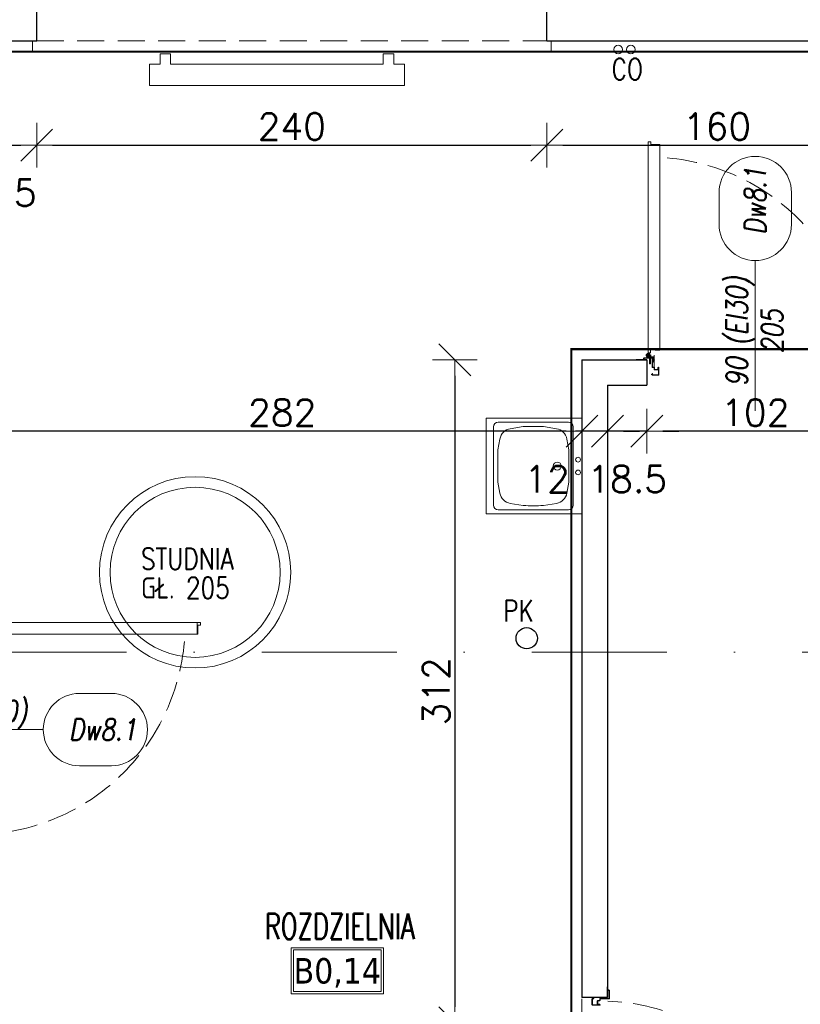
# Model space of a CAD drawing. Header units: millimetres. Extents: x 23192 to 177760, y -399809 to -79279.
# Tile 119 of 256: x 50813 to 51180, y -194805 to -194342. Entities that reach past the tile are written whole.
import ezdxf
from ezdxf.enums import TextEntityAlignment as Align

# ---------------------------------------------------------------- set-up
doc = ezdxf.new("R2010")
doc.units = ezdxf.units.MM
for name, pattern in [('2_3', [1, 0.5, -0.5]), ('CARKOVANA', [7.5, 5, -2.5]), ('CENTER', [0.6, 0.375, -0.075, 0.075, -0.075]), ('DASHDOT', [25.4, 12.7, -6.35, 0, -6.35]), ('HIDDEN', [9.525, 6.35, -3.175]), ('Hidden Line', [391.222223, 282.222223, -109]), ('HIDDEN2', [4.7625, 3.175, -1.5875])]:
    doc.linetypes.add(name, pattern=pattern)
doc.layers.get('0').update_dxf_attribs({"lineweight": 0})
for name, color, linetype, lineweight in [('!! 0_ Istn-sciany', 3, 'Continuous', 30), ('!! 0_ Istn-widok', 1, 'Continuous', 15), ('!! 0_Istn-armatura', 6, 'Continuous', 9), ('!! 0_Istn-cienka', 4, 'Continuous', 9), ('!! 0_Opis_pom', 9, 'Continuous', 13), ('!! 1  WYDZIELENIE PPOŻ', 252, 'Continuous', 0), ('!! 1_drzwi-linia', 213, 'Continuous', 5), ('!! 2_drzwi opis', 151, 'Continuous', 9), ('!! wymiary osi', 250, 'Continuous', 9), ('0-osie-liniA', 14, 'DASHDOT', 5)]:
    doc.layers.add(name, color=color, linetype=linetype, lineweight=lineweight)
doc.layers.add('!! 0_Istn-grzejniki', color=7, linetype='Continuous', lineweight=0, plot=False)
doc.layers.add('!! 0_opis pionów', color=4, linetype='Continuous')
doc.layers.add('!! 1_Wyburzenia', color=252, linetype='CARKOVANA', lineweight=13, true_color=0x696969)
doc.styles.add('50', font='ROMANS.shx', dxfattribs={"width": 0.8, "height": 10})
doc.styles.add('ARCHETYP', font='romans.shx', dxfattribs={"height": 15})
doc.styles.add('ARIAL', font='tahoma.ttf')
doc.styles.add('TXT', font='simplex.shx')
doc.dimstyles.new('DIM50', dxfattribs={"dimscale": 5, "dimtxt": 2.5, "dimasz": 1.5, "dimexe": 0, "dimexo": 0, "dimgap": 0.5, "dimtad": 1, "dimdec": 4, "dimrnd": 0.5, "dimdsep": 46, "dimtxsty": 'TXT', "dimblk1": 'TICK1', "dimblk2": 'TICK1', "dimsah": 1, "dimcen": 0, "dimse1": 1, "dimse2": 1, "dimclrd": 1, "dimclre": 7, "dimclrt": 9, "dimadec": 0, "dimazin": 0, "dimtfac": 1, "dimtdec": 4, "dimtmove": 2, "dimatfit": 3, "dimldrblk": 'TICK1', "dimfxl": 1, "dimtolj": 1, "dimarcsym": 0})

# ---------------------------------------------------------------- blocks, each defined once
blk = doc.blocks.new('A$C04090CF1')
for p, q in [((0, 60), (60, 60)), ((0, 0), (0, 60)), ((60, 60), (60, 0)), ((2.5, 8.5), (2.5, 52.5)), ((54.5, 55.5), (5.5, 55.5)), ((13.04, 51.51), (19.82, 52.74)), ((46.96, 51.51), (40.18, 52.74)), ((57.5, 8.5), (57.5, 52.5)), ((5.22, 36.82), (6.58, 44.95)), ((54.78, 36.82), (53.42, 44.95)), ((6.58, 16.05), (5.22, 24.18)), ((53.42, 16.05), (54.78, 24.18)), ((19.82, 8.26), (13.04, 9.49)), ((40.18, 8.26), (46.96, 9.49)), ((60, 0), (0, 0)), ((54.5, 5.5), (5.5, 5.5))]:
    blk.add_line(p, q)
for points in [[(19.82, 52.74), (40.18, 52.74)], [(19.82, 8.26), (40.18, 8.26)]]:
    blk.add_lwpolyline(points)
for centre, radius in [((30, 15.5), 2.5), ((26, 2.48), 1.5), ((34, 2.48), 1.5)]:
    blk.add_circle(centre, radius)
for centre, radius, start, end in [((5.5, 52.5), 3, 90, 180), ((14.47, 43.64), 8, 100.30485, 170.53768), ((45.53, 43.64), 8, 9.46232, 79.69515), ((54.5, 52.5), 3, 0, 90), ((188.36, 30.5), 183.25, 178.0251, 181.9749), ((-128.36, 30.5), 183.25, 358.0251, 1.9749), ((14.47, 17.36), 8, 189.46232, 259.69515), ((45.53, 17.36), 8, 280.30485, 350.53768), ((5.5, 8.5), 3, 180, 270), ((54.5, 8.5), 3, 270, 0)]:
    blk.add_arc(centre, radius, start, end)
blk = doc.blocks.new('A$C1F8E0840')
at = {"linetype": 'Continuous', "xscale": 0.75, "yscale": 0.75, "zscale": 0.75}
blk.add_blockref('A$C04090CF1', (-22.5, 0), dxfattribs=at)
blk = doc.blocks.new('BLOK OSI')
at = {"layer": '0-osie-liniA', "ltscale": 5}
blk.add_lwpolyline([(48639.25763, -194702.0883), (55442.2848, -194702.0883)], dxfattribs=at)
blk = doc.blocks.new('1_ok-opis')
blk.add_line((0, 111.61), (0, 50))
for points in [[(-17, 128.61), (-17, 143.61)], [(17, 128.61), (17, 143.61)]]:
    blk.add_lwpolyline(points)
for centre, start, end in [((0, 143.61), 0, 180), ((0, 128.61), 180, 0)]:
    blk.add_arc(centre, 17, start, end)
at = {"style": 'ARCHETYP'}
for tag, height, rotation, p in [('NR', 12, 90, (0, 136.9)), ('NR', 12, 270, (0, 136.9)), ('SZEROKOŚĆ', 10, 90, (-8, 78.29)), ('SZEROKOŚĆ', 10, 270, (8, 78.29)), ('WYSOKOŚĆ', 10, 270, (-8, 78.29)), ('WYSOKOŚĆ', 10, 90, (8, 78.29))]:
    blk.add_attdef(tag, text='', height=height, rotation=rotation, dxfattribs=at).set_placement(p, align=Align.MIDDLE)
blk = doc.blocks.new('TICK1')
at = {"color": 0}
for p, q in [((0, -1.4), (0, 1.4)), ((0, 0), (-1, 0))]:
    blk.add_line(p, q, dxfattribs=at)
at = {"color": 2}
blk.add_line((-1, -1), (1, 1), dxfattribs=at)
blk = doc.blocks.new('*D2402')
at = {"layer": '!! wymiary osi', "color": 1, "lineweight": -2, "transparency": 16777216}
blk.add_line((50791.21, -194400.59), (50813.72, -194400.59), dxfattribs=at)
at = {"layer": 'DEFPOINTS', "color": 0, "transparency": 16777216}
for p in [(50783.71, -194351.59), (50821.22, -194351.59), (50821.22, -194400.59)]:
    blk.add_point(p, dxfattribs=at)
at = {"layer": '!! wymiary osi', "color": 1, "lineweight": -2, "transparency": 16777216, "xscale": 7.5, "yscale": 7.5, "zscale": 7.5, "rotation": 180}
blk.add_blockref('TICK1', (50783.71, -194400.59), dxfattribs=at)
at = {"layer": '!! wymiary osi', "color": 1, "lineweight": -2, "transparency": 16777216, "xscale": 7.5, "yscale": 7.5, "zscale": 7.5}
blk.add_blockref('TICK1', (50821.22, -194400.59), dxfattribs=at)
at = {"layer": '!! wymiary osi', "color": 9, "transparency": 16777216, "insert": (50802.46, -194423.09), "char_height": 12.5, "attachment_point": 5, "style": 'TXT'}
blk.add_mtext('\\A1;37.5', dxfattribs=at)
blk = doc.blocks.new('*D2403')
at = {"layer": '!! wymiary osi', "color": 1, "lineweight": -2, "transparency": 16777216}
blk.add_line((50828.72, -194400.59), (51053.72, -194400.59), dxfattribs=at)
at = {"layer": 'DEFPOINTS', "color": 0, "transparency": 16777216}
for p in [(50821.22, -194351.59), (51061.22, -194351.59), (51061.22, -194400.59)]:
    blk.add_point(p, dxfattribs=at)
at = {"layer": '!! wymiary osi', "color": 1, "lineweight": -2, "transparency": 16777216, "xscale": 7.5, "yscale": 7.5, "zscale": 7.5, "rotation": 180}
blk.add_blockref('TICK1', (50821.22, -194400.59), dxfattribs=at)
at = {"layer": '!! wymiary osi', "color": 1, "lineweight": -2, "transparency": 16777216, "xscale": 7.5, "yscale": 7.5, "zscale": 7.5}
blk.add_blockref('TICK1', (51061.22, -194400.59), dxfattribs=at)
at = {"layer": '!! wymiary osi', "color": 9, "transparency": 16777216, "insert": (50941.22, -194391.84), "char_height": 12.5, "attachment_point": 5, "style": 'TXT'}
blk.add_mtext('\\A1;240', dxfattribs=at)
blk = doc.blocks.new('*D2404')
at = {"layer": '!! wymiary osi', "color": 1, "lineweight": -2, "transparency": 16777216}
blk.add_line((51068.72, -194400.59), (51213.72, -194400.59), dxfattribs=at)
at = {"layer": 'DEFPOINTS', "color": 0, "transparency": 16777216}
for p in [(51061.22, -194351.59), (51221.22, -194351.59), (51221.22, -194400.59)]:
    blk.add_point(p, dxfattribs=at)
at = {"layer": '!! wymiary osi', "color": 1, "lineweight": -2, "transparency": 16777216, "xscale": 7.5, "yscale": 7.5, "zscale": 7.5, "rotation": 180}
blk.add_blockref('TICK1', (51061.22, -194400.59), dxfattribs=at)
at = {"layer": '!! wymiary osi', "color": 1, "lineweight": -2, "transparency": 16777216, "xscale": 7.5, "yscale": 7.5, "zscale": 7.5}
blk.add_blockref('TICK1', (51221.22, -194400.59), dxfattribs=at)
at = {"layer": '!! wymiary osi', "color": 9, "transparency": 16777216, "insert": (51141.22, -194391.84), "char_height": 12.5, "attachment_point": 5, "style": 'TXT'}
blk.add_mtext('\\A1;160', dxfattribs=at)
blk = doc.blocks.new('*D2609')
at = {"layer": '!! wymiary osi', "color": 1, "lineweight": -2, "transparency": 16777216}
blk.add_line((51202.72, -194535.23), (51115.72, -194535.23), dxfattribs=at)
at = {"layer": 'DEFPOINTS', "color": 0, "transparency": 16777216}
for p in [(51108.22, -194513.59), (51210.22, -194513.59), (51108.22, -194535.23)]:
    blk.add_point(p, dxfattribs=at)
at = {"layer": '!! wymiary osi', "color": 1, "lineweight": -2, "transparency": 16777216, "xscale": 7.5, "yscale": 7.5, "zscale": 7.5, "rotation": 180}
blk.add_blockref('TICK1', (51108.22, -194535.23), dxfattribs=at)
at = {"layer": '!! wymiary osi', "color": 1, "lineweight": -2, "transparency": 16777216, "xscale": 7.5, "yscale": 7.5, "zscale": 7.5}
blk.add_blockref('TICK1', (51210.22, -194535.23), dxfattribs=at)
at = {"layer": '!! wymiary osi', "color": 9, "transparency": 16777216, "insert": (51159.22, -194526.48), "char_height": 12.5, "attachment_point": 5, "style": 'TXT'}
blk.add_mtext('\\A1;102', dxfattribs=at)
blk = doc.blocks.new('*D2610')
at = {"layer": '!! wymiary osi', "color": 1, "lineweight": -2, "transparency": 16777216}
for p, q in [((51082.21, -194535.23), (51074.71, -194535.23)), ((51108.22, -194535.23), (51089.71, -194535.23)), ((51115.72, -194535.23), (51123.22, -194535.23))]:
    blk.add_line(p, q, dxfattribs=at)
at = {"layer": 'DEFPOINTS', "color": 0, "transparency": 16777216}
for p in [(51089.71, -194513.59), (51108.22, -194513.59), (51089.71, -194535.23)]:
    blk.add_point(p, dxfattribs=at)
at = {"layer": '!! wymiary osi', "color": 1, "lineweight": -2, "transparency": 16777216, "xscale": 7.5, "yscale": 7.5, "zscale": 7.5}
blk.add_blockref('TICK1', (51089.71, -194535.23), dxfattribs=at)
at = {"layer": '!! wymiary osi', "color": 1, "lineweight": -2, "transparency": 16777216, "xscale": 7.5, "yscale": 7.5, "zscale": 7.5, "rotation": 180}
blk.add_blockref('TICK1', (51108.22, -194535.23), dxfattribs=at)
at = {"layer": '!! wymiary osi', "color": 9, "transparency": 16777216, "insert": (51098.96, -194557.73), "char_height": 12.5, "attachment_point": 5, "style": 'TXT'}
blk.add_mtext('\\A1;18.5', dxfattribs=at)
blk = doc.blocks.new('*D2611')
at = {"layer": '!! wymiary osi', "color": 1, "lineweight": -2, "transparency": 16777216}
for p, q in [((51070.21, -194535.23), (51062.71, -194535.23)), ((51089.71, -194535.23), (51077.71, -194535.23)), ((51097.21, -194535.23), (51104.71, -194535.23))]:
    blk.add_line(p, q, dxfattribs=at)
at = {"layer": 'DEFPOINTS', "color": 0, "transparency": 16777216}
for p in [(51077.71, -194501.59), (51089.71, -194513.59), (51077.71, -194535.23)]:
    blk.add_point(p, dxfattribs=at)
at = {"layer": '!! wymiary osi', "color": 1, "lineweight": -2, "transparency": 16777216, "xscale": 7.5, "yscale": 7.5, "zscale": 7.5}
blk.add_blockref('TICK1', (51077.71, -194535.23), dxfattribs=at)
at = {"layer": '!! wymiary osi', "color": 1, "lineweight": -2, "transparency": 16777216, "xscale": 7.5, "yscale": 7.5, "zscale": 7.5, "rotation": 180}
blk.add_blockref('TICK1', (51089.71, -194535.23), dxfattribs=at)
at = {"layer": '!! wymiary osi', "color": 9, "transparency": 16777216, "insert": (51061.25, -194557.73), "char_height": 12.5, "attachment_point": 5, "style": 'TXT'}
blk.add_mtext('\\A1;12', dxfattribs=at)
blk = doc.blocks.new('*D2612')
at = {"layer": '!! wymiary osi', "color": 1, "lineweight": -2, "transparency": 16777216}
blk.add_line((51070.21, -194535.23), (50803.21, -194535.23), dxfattribs=at)
at = {"layer": 'DEFPOINTS', "color": 0, "transparency": 16777216}
for p in [(50795.71, -194501.59), (51077.71, -194501.59), (50795.71, -194535.23)]:
    blk.add_point(p, dxfattribs=at)
at = {"layer": '!! wymiary osi', "color": 1, "lineweight": -2, "transparency": 16777216, "xscale": 7.5, "yscale": 7.5, "zscale": 7.5, "rotation": 180}
blk.add_blockref('TICK1', (50795.71, -194535.23), dxfattribs=at)
at = {"layer": '!! wymiary osi', "color": 1, "lineweight": -2, "transparency": 16777216, "xscale": 7.5, "yscale": 7.5, "zscale": 7.5}
blk.add_blockref('TICK1', (51077.71, -194535.23), dxfattribs=at)
at = {"layer": '!! wymiary osi', "color": 9, "transparency": 16777216, "insert": (50936.71, -194526.48), "char_height": 12.5, "attachment_point": 5, "style": 'TXT'}
blk.add_mtext('\\A1;282', dxfattribs=at)
blk = doc.blocks.new('*D2613')
at = {"layer": '!! wymiary osi', "color": 1, "lineweight": -2, "transparency": 16777216}
blk.add_line((51017.9, -194509.09), (51017.9, -194806.09), dxfattribs=at)
at = {"layer": 'DEFPOINTS', "color": 0, "transparency": 16777216}
for p in [(51077.71, -194501.59), (51017.9, -194813.59), (51077.71, -194813.59)]:
    blk.add_point(p, dxfattribs=at)
at = {"layer": '!! wymiary osi', "color": 1, "lineweight": -2, "transparency": 16777216, "xscale": 7.5, "yscale": 7.5, "zscale": 7.5}
for p, rotation in [((51017.9, -194501.59), 90), ((51017.9, -194813.59), 270)]:
    blk.add_blockref('TICK1', p, dxfattribs=dict(at, rotation=rotation))
at = {"layer": '!! wymiary osi', "color": 9, "transparency": 16777216, "insert": (51009.15, -194657.59), "char_height": 12.5, "attachment_point": 5, "rotation": 90, "style": 'TXT'}
blk.add_mtext('\\A1;312', dxfattribs=at)
blk = doc.blocks.new('zaw-dr-90-p')
at = {"color": 2, "linetype": 'CENTER', "ltscale": 0.2}
for p, q in [((12, 0), (-12, 0)), ((0, 12), (0, -12)), ((24.5, 24), (31, 24)), ((24.5, 19), (31, 19))]:
    blk.add_line(p, q, dxfattribs=at)
at = {"ltscale": 0.2}
for p, q in [((10, 12), (6.5, 12)), ((10, 0), (10, 6.5))]:
    blk.add_line(p, q, dxfattribs=at)
blk.add_lwpolyline([(0, 6.5), (23.5, 6.5, 0.414214), (28, 11), (28, 31), (24.5, 31), (24.5, 11, -0.414214), (23.5, 10), (0, 10, 4.561698), (7.6, 6.5), (4.9, 4.2)], format="xyb", dxfattribs=at)
blk.add_lwpolyline([(-0.2, -0.2), (-2.5, -0.2), (-2.5, 0.2), (-0.2, 0.2), (-0.2, 2.5), (0.2, 2.5), (0.2, 0.2), (2.8, 0.2), (2.8, -0.2), (0.2, -0.2), (0.2, -2.8), (-0.2, -2.8)], close=True)
blk.add_lwpolyline([(10, 10), (10, 39), (6.5, 39), (6.5, 10)], dxfattribs=at)
blk.add_circle((0, 0), 6.5, dxfattribs=at)
blk = doc.blocks.new('drzwi 90- sc 12')
for p, q in [((-13616.12, 20410.26), (-13616.12, 20411.46)), ((-13616.12, 20411.46), (-13615.02, 20411.46)), ((-13614.92, 20411.36), (-13614.92, 20313.77)), ((-13620.32, 20410.16), (-13620.32, 20313.77)), ((-13614.92, 20409.86), (-13620.32, 20409.86)), ((-13616.12, 20410.26), (-13620.22, 20410.26)), ((-13616.12, 20410.26), (-13620, 20410.26)), ((-13618.17, 20410.26), (-13616.22, 20410.26)), ((-13618.17, 20410.26), (-13616.22, 20410.26)), ((-13620.32, 20313.47), (-13620.32, 20317.97)), ((-13614.92, 20312.27), (-13614.92, 20317.97)), ((-13614.92, 20313.77), (-13620.32, 20313.77)), ((-13618.22, 20313.37), (-13620.22, 20313.37)), ((-13618.22, 20313.67), (-13618.22, 20313.37)), ((-13618.22, 20313.67), (-13616.42, 20313.67)), ((-13617.77, 20311.12), (-13617.77, 20305.72)), ((-13617.77, 20311.12), (-13617.77, 20305.72)), ((-13616.17, 20309.92), (-13617.37, 20309.92)), ((-13616.17, 20309.92), (-13616.17, 20311.02)), ((-13615.92, 20313.17), (-13615.92, 20312.17)), ((-13615.92, 20312.17), (-13615.02, 20312.17)), ((-13715.57, 20308.32), (-13715.57, 20308.56)), ((-13715.57, 20307.69), (-13715.57, 20308.56)), ((-13715.57, 20307.82), (-13715.57, 20308.56)), ((-13715.57, 20307.72), (-13715.37, 20307.72)), ((-13715.77, 20301.96), (-13716.27, 20301.96)), ((-13616.77, 20301.96), (-13616.27, 20301.96))]:
    blk.add_line(p, q)
for points in [[(-13665.27, 20284.96), (-13665.27, 20325.83)], [(-13615.57, 20309.64), (-13615.32, 20309.64), (-13615.32, 20309.82), (-13616.32, 20309.82), (-13616.32, 20309.64), (-13615.92, 20309.64)]]:
    blk.add_lwpolyline(points)
at = {"lineweight": 30}
for points in [[(-13716.27, 20308.92), (-13721.27, 20308.92)], [(-13716.27, 20308.92), (-13716.27, 20296.92)], [(-13614.27, 20308.92), (-13609.27, 20308.92)], [(-13614.27, 20308.92), (-13614.27, 20296.92)]]:
    blk.add_lwpolyline(points, dxfattribs=at)
at = {"ltscale": 0.2}
for points in [[(-13715.57, 20307.51), (-13715.57, 20309.48, 0.414214), (-13715.91, 20309.82), (-13719.43, 20309.82, 0.414214), (-13719.77, 20309.48), (-13719.77, 20308.92), (-13719.59, 20308.92), (-13719.59, 20309.48, -0.414214), (-13719.43, 20309.64), (-13716.97, 20309.64)], [(-13716.97, 20309.64), (-13715.91, 20309.64, -0.414214), (-13715.75, 20309.48), (-13715.75, 20307.51)], [(-13615.92, 20309.64), (-13616.63, 20309.64, 0.414214), (-13616.79, 20309.48), (-13616.79, 20305.58, -0.414214), (-13617.13, 20305.24), (-13617.58, 20305.24, 0.414214), (-13617.74, 20305.08), (-13617.74, 20304.48, -0.414214), (-13618.08, 20304.14), (-13619.26, 20304.14, -0.414214), (-13619.6, 20304.48), (-13619.6, 20305.15, 1), (-13619.79, 20305.15), (-13619.79, 20301.96, 0.414214), (-13619.63, 20301.8), (-13617.11, 20301.8, 0.414214), (-13616.95, 20301.96), (-13616.95, 20302.52), (-13616.77, 20302.52), (-13616.77, 20301.96, -0.414214), (-13617.11, 20301.62), (-13619.63, 20301.62, -0.414214), (-13619.97, 20301.96), (-13619.97, 20305.15, -1), (-13619.42, 20305.15), (-13619.42, 20304.48, 0.414214), (-13619.26, 20304.32), (-13618.08, 20304.32, 0.414214), (-13617.92, 20304.48), (-13617.92, 20305.08, -0.414214), (-13617.58, 20305.42), (-13617.13, 20305.42, 0.414214), (-13616.97, 20305.58), (-13616.97, 20309.48, -0.414214), (-13616.63, 20309.82), (-13613.11, 20309.82, -0.414214), (-13612.77, 20309.48), (-13612.77, 20308.92), (-13612.95, 20308.92), (-13612.95, 20309.48, 0.414214), (-13613.11, 20309.64), (-13615.57, 20309.64)], [(-13715.75, 20307.76), (-13715.75, 20305.58, 0.414214), (-13715.41, 20305.24), (-13714.96, 20305.24, -0.414214), (-13714.8, 20305.08), (-13714.8, 20304.48, 0.414214), (-13714.46, 20304.14), (-13713.28, 20304.14, 0.414214), (-13712.94, 20304.48), (-13712.94, 20305.15, -1), (-13712.75, 20305.15), (-13712.75, 20301.96, -0.414214), (-13712.91, 20301.8), (-13715.43, 20301.8, -0.414214), (-13715.59, 20301.96), (-13715.59, 20302.52), (-13715.77, 20302.52), (-13715.77, 20301.96, 0.414214), (-13715.43, 20301.62), (-13712.91, 20301.62, 0.414214), (-13712.57, 20301.96), (-13712.57, 20305.15, 1), (-13713.12, 20305.15), (-13713.12, 20304.48, -0.414214), (-13713.28, 20304.32), (-13714.46, 20304.32, -0.414214), (-13714.62, 20304.48), (-13714.62, 20305.08, 0.414214), (-13714.96, 20305.42), (-13715.41, 20305.42, -0.414214), (-13715.57, 20305.58), (-13715.57, 20307.64)]]:
    blk.add_lwpolyline(points, format="xyb", dxfattribs=at)
blk.add_lwpolyline([(-13616.79, 20308.82), (-13616.97, 20308.82), (-13616.97, 20307.42), (-13616.79, 20307.42)], close=True)
for centre, radius, start, end in [((-13615.02, 20411.36), 0.1, 0, 90), ((-13620.22, 20410.16), 0.1, 90, 180), ((-13620.22, 20313.47), 0.1, 180, 270), ((-13616.42, 20313.17), 0.5, 0, 90), ((-13616.27, 20311.02), 0.1, 0, 90), ((-13615.02, 20312.27), 0.1, 270, 0)]:
    blk.add_arc(centre, radius, start, end)
at = {"linetype": 'Hidden Line', "lineweight": 9, "ltscale": 0.05}
blk.add_arc((-13615.5, 20305.14), 99.12, 94.8005, 177.6944, dxfattribs=at)
at = {"xscale": 0.09999999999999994, "yscale": 0.09999999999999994, "zscale": 0.09999999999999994, "rotation": 180.0000000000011}
blk.add_blockref('zaw-dr-90-p', (-13614.92, 20310.92), dxfattribs=at)

msp = doc.modelspace()

# ---------------------------------------------------------------- linework, layer by layer
at = {"layer": '!! 0_ Istn-sciany'}
msp.add_line((51108.21802, -194501.5883), (51108.21802, -194513.5883), dxfattribs=at)
for points in [[(50821.21802, -194351.5883), (50821.21802, -194325.5883)], [(51061.21802, -194351.5883), (51061.21802, -194325.5883)], [(50795.71142, -194351.5883), (50821.21802, -194351.5883)], [(51061.21802, -194351.5883), (51246.21802, -194351.5883)], [(51077.71142, -194501.5883), (51108.21802, -194501.5883)], [(51077.71142, -194501.5883), (51077.71142, -194801.5883)], [(51089.71142, -194513.5883), (51108.21802, -194513.5883)], [(51089.71142, -194513.5883), (51089.71142, -194801.5883)], [(51089.71142, -194801.5883), (51077.71142, -194801.5883)]]:
    msp.add_lwpolyline(points, dxfattribs=at)
at = {"layer": '!! 0_ Istn-widok'}
for points in [[(50819.21802, -194351.5883), (50819.21802, -194356.5883)], [(51063.21802, -194351.5883), (51063.21802, -194356.5883)], [(50819.21802, -194356.5883), (51063.21802, -194356.5883)]]:
    msp.add_lwpolyline(points, dxfattribs=at)
at = {"layer": '!! 0_Istn-armatura'}
for centre, radius in [((51094.71142, -194355.5883), 2), ((51100.71142, -194355.5883), 2), ((50895.71142, -194601.5883), 45), ((50895.71142, -194601.5883), 40)]:
    msp.add_circle(centre, radius, dxfattribs=at)
at = {"layer": '!! 0_Istn-cienka', "linetype": 'HIDDEN', "ltscale": 2}
msp.add_lwpolyline([(50821.21802, -194351.5883), (51061.21802, -194351.5883)], dxfattribs=at)
at = {"layer": '!! 0_Istn-grzejniki'}
msp.add_lwpolyline([(50989.21802, -194357.5883), (50989.21802, -194362.5883), (50994.21802, -194362.5883), (50994.21802, -194372.5883), (50874.21802, -194372.5883), (50874.21802, -194362.5883), (50879.21802, -194362.5883), (50879.21802, -194357.5883), (50884.21802, -194357.5883), (50884.21802, -194362.5883), (50984.21802, -194362.5883), (50984.21802, -194357.5883)], close=True, dxfattribs=at)
at = {"layer": '!! 0_opis pionów'}
msp.add_circle((51051.71142, -194632.5883), 5, dxfattribs=at)
at = {"layer": '!! 0_Opis_pom', "ltscale": 0.7}
for points in [[(50940.84809, -194799.94568), (50984.36809, -194799.94568), (50984.36809, -194778.18568), (50940.84809, -194778.18568)], [(50941.93609, -194798.85768), (50983.28009, -194798.85768), (50983.28009, -194779.27368), (50941.93609, -194779.27368)]]:
    msp.add_lwpolyline(points, close=True, dxfattribs=at)
at = {"layer": '!! 1  WYDZIELENIE PPOŻ', "color": 20, "linetype": '2_3', "ltscale": 10, "true_color": 0xf65c09, "const_width": 1}
msp.add_lwpolyline([(51216.21802, -194356.5883), (50208.71142, -194356.5883), (50208.71142, -194816.5883), (50390.71142, -194816.5883), (50390.71142, -194921.5883), (51004.71142, -194921.5883), (51004.71142, -194903.5883), (51072.71142, -194903.5883), (51072.71142, -194496.5883), (51216.21802, -194496.5883)], close=True, dxfattribs=at)
at = {"layer": '!! 1_Wyburzenia', "linetype": 'HIDDEN2', "ltscale": 3}
msp.add_lwpolyline([(51077.71142, -194802.32243), (51077.71142, -194813.5883)], dxfattribs=at)

# ---------------------------------------------------------------- block references
at = {"layer": '!! 0_Istn-armatura', "rotation": 90}
msp.add_blockref('A$C1F8E0840', (51077.71142, -194551.5883), dxfattribs=at)
at = {"layer": '!! 1_drzwi-linia', "xscale": -1}
msp.add_blockref('drzwi 90- sc 12', (37493.94832, -214810.51264), dxfattribs=at)
at = {"layer": '!! 1_drzwi-linia', "xscale": -1, "rotation": 270}
msp.add_blockref('drzwi 90- sc 12', (30486.78708, -181010.3186), dxfattribs=at)
at = {"layer": '!! 1_drzwi-linia', "rotation": 270.000005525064}
msp.add_blockref('drzwi 90- sc 12', (30780.7884, -208517.85988), dxfattribs=at)
at = {"layer": '!! 2_drzwi opis'}
ref = msp.add_blockref('1_ok-opis', (51159.21797, -194566.51615), dxfattribs=dict(at, xscale=-1, rotation=359.9999963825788))
ref.add_attrib('WYSOKOŚĆ', '90 (EI30)', dxfattribs={"layer": '0', "height": 10, "rotation": 89.9999964, "style": '50', "oblique": 10, "width": 0.8}).set_placement((51151.21798, -194488.2253), align=Align.MIDDLE)
ref.add_attrib('SZEROKOŚĆ', '205', dxfattribs={"layer": '0', "height": 10, "rotation": 89.9999964, "style": '50', "oblique": 10, "width": 0.8}).set_placement((51167.21798, -194488.2253), align=Align.MIDDLE)
ref.add_attrib('NR', 'Dw8.1', dxfattribs={"layer": '0', "height": 10, "rotation": 89.9999964, "style": '50', "oblique": 10, "width": 0.8}).set_placement((51159.21798, -194426.86115), align=Align.MIDDLE)
ref = msp.add_blockref('1_ok-opis', (50712.71104, -194675.58826), dxfattribs=dict(at, xscale=-1, rotation=269.9999963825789))
ref.add_attrib('WYSOKOŚĆ', '90 (EI30)', dxfattribs={"layer": '0', "height": 10, "rotation": 359.9999964, "style": '50', "oblique": 10, "width": 0.8}).set_placement((50791.00189, -194667.58826), align=Align.MIDDLE)
ref.add_attrib('SZEROKOŚĆ', '205', dxfattribs={"layer": '0', "height": 10, "rotation": 359.9999964, "style": '50', "oblique": 10, "width": 0.8}).set_placement((50791.00189, -194683.58826), align=Align.MIDDLE)
ref.add_attrib('NR', 'Dw8.1', dxfattribs={"layer": '0', "height": 10, "rotation": 359.9999964, "style": '50', "oblique": 10, "width": 0.8}).set_placement((50852.36604, -194675.58827), align=Align.MIDDLE)
at = {"layer": '!! wymiary osi'}
msp.add_blockref('BLOK OSI', (0, 63), dxfattribs=at)

# ---------------------------------------------------------------- texts
at = {"layer": '!! 0_Istn-armatura', "style": 'ARCHETYP', "width": 0.8}
for s, p in [('CO', (51091.63954, -194369.89001)), ('STUDNIA', (50870.27272, -194600.29393)), ('GŁ. 205', (50870.27272, -194613.93048))]:
    msp.add_text(s, height=10, rotation=0, dxfattribs=at).set_placement(p)
at = {"layer": '!! 0_opis pionów', "style": 'ARCHETYP', "width": 0.8}
msp.add_text('PK', height=10, rotation=0, dxfattribs=at).set_placement((51040.63949, -194624.66556))
at = {"layer": '!! 0_Opis_pom', "ltscale": 0.7, "style": 'TXT', "width": 0.7}
msp.add_text('ROZDZIELNIA', height=12, dxfattribs=at).set_placement((50963.72323, -194774.13937), align=Align.CENTER)
at = {"layer": '!! 0_Opis_pom', "ltscale": 0.7, "style": 'ARIAL'}
msp.add_attdef('B0,14', text='', height=11.968, dxfattribs=at).set_placement((50962.60809, -194789.06568), align=Align.MIDDLE_CENTER)

# ---------------------------------------------------------------- dimensions: what is measured, and where the dimension line sits
at = {"layer": '!! wymiary osi'}
for base, p1, p2, picture, middle in [((50821.21802, -194400.5871), (50783.71142, -194351.5883), (50821.21802, -194351.5883), '*D2402', (50802.46472, -194423.0871)), ((51061.21802, -194400.5871), (50821.21802, -194351.5883), (51061.21802, -194351.5883), '*D2403', (50941.21802, -194391.8371)), ((51221.21802, -194400.5871), (51061.21802, -194351.5883), (51221.21802, -194351.5883), '*D2404', (51141.21802, -194391.8371)), ((50795.71142, -194535.23197), (51077.71142, -194501.5883), (50795.71142, -194501.5883), '*D2612', (50936.71142, -194526.48197)), ((51089.71142, -194535.23197), (51108.21802, -194513.5883), (51089.71142, -194513.5883), '*D2610', (51098.96472, -194557.73197)), ((51108.21802, -194535.23197), (51210.21802, -194513.5883), (51108.21802, -194513.5883), '*D2609', (51159.21802, -194526.48197))]:
    dim = msp.add_linear_dim(base=base, p1=p1, p2=p2, dimstyle='DIM50', dxfattribs=at)
    dim.commit()
    dim.dimension.update_dxf_attribs({"geometry": picture, "text_midpoint": middle})
dim = msp.add_linear_dim(base=(51017.90395, -194813.5883), p1=(51077.71142, -194501.5883), p2=(51077.71142, -194813.5883), angle=90, dimstyle='DIM50', dxfattribs=at)
dim.commit()
dim.dimension.update_dxf_attribs({"geometry": '*D2613', "text_midpoint": (51009.15395, -194657.5883)})
dim = msp.add_linear_dim(base=(51077.71142, -194535.23197), p1=(51089.71142, -194513.5883), p2=(51077.71142, -194501.5883), dimstyle='DIM50', dxfattribs=at)
dim.commit()
dim.dimension.update_dxf_attribs({"geometry": '*D2611', "text_midpoint": (51061.25453, -194557.73197), "dimtype": 160})

doc.saveas('drawing.dxf')
